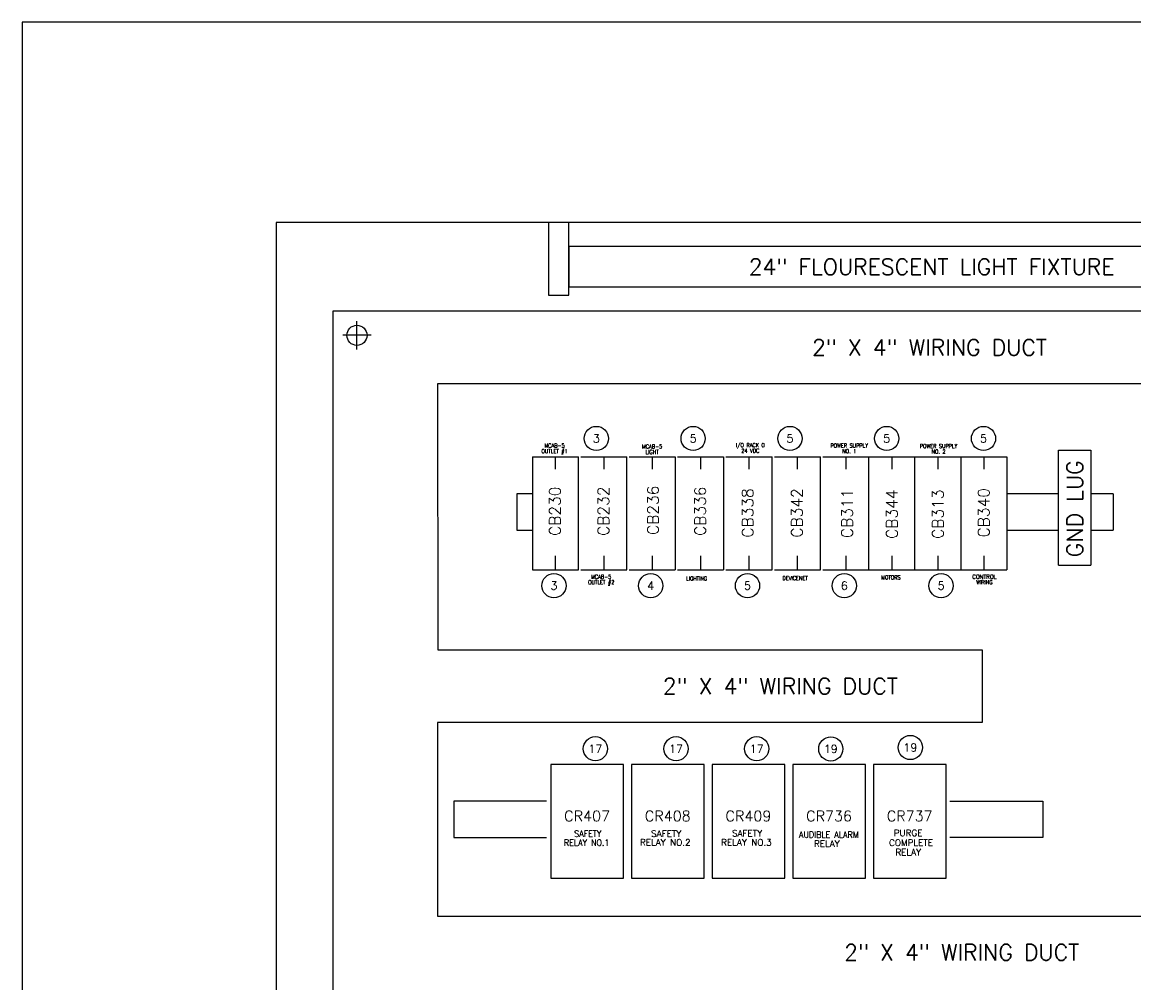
# Model space of a CAD drawing. Header units: inches. Extents: x 0 to 120, y 0 to 76.
# Tile 2 of 4: x 0 to 34, y 46 to 76. Entities that reach past the tile are written whole.
import ezdxf
from ezdxf.enums import TextEntityAlignment as Align

# ---------------------------------------------------------------- set-up
doc = ezdxf.new("R2010")
doc.units = ezdxf.units.IN
doc.header["$MEASUREMENT"] = 0
doc.linetypes.add('CENTER', pattern=[2, 1.25, -0.25, 0.25, -0.25])
for name, color, linetype in [('CL', 7, 'Continuous'), ('PBAL', 7, 'Continuous'), ('PDESC', 1, 'Continuous'), ('PITEM', 1, 'Continuous'), ('PSYMS', 7, 'Continuous'), ('PTAG', 30, 'Continuous')]:
    doc.layers.add(name, color=color, linetype=linetype)
doc.layers.add('Viewports', color=3, linetype='Continuous', plot=False)
doc.styles.add('LEGACY', font='romans.shx')
doc.styles.add('ROMANS', font='ROMANS.SHX')
doc.styles.add('WD', font='romans.shx')

# ---------------------------------------------------------------- blocks, each defined once
blk = doc.blocks.new('WD_PTAG')
at = {"style": 'LEGACY', "width": 0.9}
for tag, flags, p in [('P_ITEM', 9, (0, 0.374)), ('P_TAG1', 8, (0, 0.202)), ('DESC1', 8, (0, 0))]:
    blk.add_attdef(tag, text='', height=0.125, dxfattribs=dict(at, flags=flags)).set_placement(p, align=Align.CENTER)
at = {"style": 'LEGACY', "width": 0.7}
blk.add_attdef('LOC', text='', height=0.0625, dxfattribs=at).set_placement((0, 0.359), align=Align.CENTER)
at = {"style": 'LEGACY', "width": 0.9, "flags": 8}
blk.add_attdef('DESC2', text='', height=0.125, dxfattribs=at).set_placement((0.001, -0.047), align=Align.TOP_CENTER)
at = {"linetype": 'Continuous', "style": 'LEGACY', "flags": 1}
for tag, p in [('P_MFG', (-0.016, -0.297)), ('P_CAT', (-0.016, -0.231))]:
    blk.add_attdef(tag, text='', height=0.05, dxfattribs=at).set_placement(p, align=Align.MIDDLE)
at = {"linetype": 'Continuous', "style": 'LEGACY', "flags": 9}
for tag, p in [('P_ASSYCODE', (-0.016, -0.344)), ('WDBLKNAM', (-0.016, -0.197)), ('RATING10', (-0.016, -0.5)), ('RATING12', (-0.016, -0.516)), ('RATING11', (-0.016, -0.531)), ('RATING1', (-0.016, -0.359)), ('RATING2', (-0.016, -0.375)), ('RATING4', (-0.016, -0.391)), ('RATING3', (-0.016, -0.406)), ('RATING8', (-0.016, -0.422)), ('RATING7', (-0.016, -0.438)), ('RATING6', (-0.016, -0.453)), ('RATING5', (-0.016, -0.469)), ('RATING9', (-0.016, -0.484))]:
    blk.add_attdef(tag, text='', height=0.01, dxfattribs=at).set_placement(p, align=Align.CENTER)
blk = doc.blocks.new('PNLB56')
at = {"layer": 'PBAL'}
blk.add_circle((0, 0), 0.375, dxfattribs=at)
at = {"layer": 'PITEM', "style": 'LEGACY'}
blk.add_attdef('B_ITEM', text='', height=0.25, dxfattribs=at).set_placement((0, 0), align=Align.MIDDLE)
blk = doc.blocks.new('PNLB65')
at = {"layer": 'PBAL'}
blk.add_circle((0, 0), 0.375, dxfattribs=at)
at = {"layer": 'PITEM', "style": 'LEGACY'}
blk.add_attdef('B_ITEM', text='', height=0.25, dxfattribs=at).set_placement((0, 0), align=Align.MIDDLE)
blk = doc.blocks.new('PNLB74')
at = {"layer": 'PBAL'}
blk.add_circle((0, 0), 0.375, dxfattribs=at)
at = {"layer": 'PITEM', "style": 'LEGACY'}
blk.add_attdef('B_ITEM', text='', height=0.25, dxfattribs=at).set_placement((0, 0), align=Align.MIDDLE)
blk = doc.blocks.new('PNLB83')
at = {"layer": 'PBAL'}
blk.add_circle((0, 0), 0.375, dxfattribs=at)
at = {"layer": 'PITEM', "style": 'LEGACY'}
blk.add_attdef('B_ITEM', text='', height=0.25, dxfattribs=at).set_placement((0, 0), align=Align.MIDDLE)
blk = doc.blocks.new('PNLB92')
at = {"layer": 'PBAL'}
blk.add_circle((0, 0), 0.375, dxfattribs=at)
at = {"layer": 'PITEM', "style": 'LEGACY'}
blk.add_attdef('B_ITEM', text='', height=0.25, dxfattribs=at).set_placement((0, 0), align=Align.MIDDLE)
blk = doc.blocks.new('PNLBA1')
at = {"layer": 'PBAL'}
blk.add_circle((0, 0), 0.375, dxfattribs=at)
at = {"layer": 'PITEM', "style": 'LEGACY'}
blk.add_attdef('B_ITEM', text='', height=0.25, dxfattribs=at).set_placement((0, 0), align=Align.MIDDLE)
blk = doc.blocks.new('PNLBB0')
at = {"layer": 'PBAL'}
blk.add_circle((0, 0), 0.375, dxfattribs=at)
at = {"layer": 'PITEM', "style": 'LEGACY'}
blk.add_attdef('B_ITEM', text='', height=0.25, dxfattribs=at).set_placement((0, 0), align=Align.MIDDLE)
blk = doc.blocks.new('PNLBBF')
at = {"layer": 'PBAL'}
blk.add_circle((0, 0), 0.375, dxfattribs=at)
at = {"layer": 'PITEM', "style": 'LEGACY'}
blk.add_attdef('B_ITEM', text='', height=0.25, dxfattribs=at).set_placement((0, 0), align=Align.MIDDLE)
blk = doc.blocks.new('PNLBCE')
at = {"layer": 'PBAL'}
blk.add_circle((0, 0), 0.375, dxfattribs=at)
at = {"layer": 'PITEM', "style": 'LEGACY'}
blk.add_attdef('B_ITEM', text='', height=0.25, dxfattribs=at).set_placement((0, 0), align=Align.MIDDLE)
blk = doc.blocks.new('PNLBDD')
at = {"layer": 'PBAL'}
blk.add_circle((0, 0), 0.375, dxfattribs=at)
at = {"layer": 'PITEM', "style": 'LEGACY'}
blk.add_attdef('B_ITEM', text='', height=0.25, dxfattribs=at).set_placement((0, 0), align=Align.MIDDLE)
blk = doc.blocks.new('PNLCC5')
at = {"layer": 'PBAL'}
blk.add_circle((0, 0), 0.375, dxfattribs=at)
at = {"layer": 'PITEM', "style": 'LEGACY'}
blk.add_attdef('B_ITEM', text='', height=0.25, dxfattribs=at).set_placement((0, 0), align=Align.MIDDLE)
blk = doc.blocks.new('PNLCD4')
at = {"layer": 'PBAL'}
blk.add_circle((0, 0), 0.375, dxfattribs=at)
at = {"layer": 'PITEM', "style": 'LEGACY'}
blk.add_attdef('B_ITEM', text='', height=0.25, dxfattribs=at).set_placement((0, 0), align=Align.MIDDLE)
blk = doc.blocks.new('PNLCE3')
at = {"layer": 'PBAL'}
blk.add_circle((0, 0), 0.375, dxfattribs=at)
at = {"layer": 'PITEM', "style": 'LEGACY'}
blk.add_attdef('B_ITEM', text='', height=0.25, dxfattribs=at).set_placement((0, 0), align=Align.MIDDLE)
blk = doc.blocks.new('PNLCF2')
at = {"layer": 'PBAL'}
blk.add_circle((0, 0), 0.375, dxfattribs=at)
at = {"layer": 'PITEM', "style": 'LEGACY'}
blk.add_attdef('B_ITEM', text='', height=0.25, dxfattribs=at).set_placement((0, 0), align=Align.MIDDLE)
blk = doc.blocks.new('PNLD01')
at = {"layer": 'PBAL'}
blk.add_circle((0, 0), 0.375, dxfattribs=at)
at = {"layer": 'PITEM', "style": 'LEGACY'}
blk.add_attdef('B_ITEM', text='', height=0.25, dxfattribs=at).set_placement((0, 0), align=Align.MIDDLE)
blk = doc.blocks.new('ABCRA040')
for p, q in [((2.25, 3.53125), (0, 3.53125)), ((0, 3.53125), (0, 0)), ((2.25, 0), (2.25, 3.53125)), ((0, 0), (2.25, 0))]:
    blk.add_line(p, q)

msp = doc.modelspace()

# ---------------------------------------------------------------- linework, layer by layer
at = {"color": 4}
for p, q in [((59.5, 69.875), (7.875, 69.875)), ((7.875, 69.875), (7.875, 8.375)), ((57.125, 67.125), (9.625, 67.125)), ((9.625, 67.125), (9.625, 10.125)), ((57.125, 64.875), (12.875, 64.875)), ((12.875, 64.875), (12.881, 56.625)), ((12.881, 56.625), (29.752, 56.625)), ((29.752, 56.625), (29.752, 54.375)), ((12.875, 54.375), (12.877, 48.375)), ((29.752, 54.375), (12.875, 54.375)), ((12.877, 48.375), (57.125, 48.375))]:
    msp.add_line(p, q, dxfattribs=at)
for p, q in [((16.312, 69.875), (16.312, 67.625)), ((16.938, 67.625), (16.938, 69.875)), ((50.438, 69.125), (16.938, 69.125)), ((16.938, 69.125), (16.938, 67.875)), ((16.938, 67.875), (50.438, 67.875)), ((16.312, 67.625), (16.938, 67.625)), ((32.125, 59.25), (32.125, 62.812)), ((32.125, 62.812), (33.125, 62.812)), ((33.125, 62.812), (33.125, 59.25)), ((15.814, 62.609), (15.814, 59.109)), ((15.814, 62.609), (17.242, 62.609)), ((16.524, 62.609), (16.524, 62.226)), ((17.234, 62.609), (17.234, 59.109)), ((17.314, 62.609), (18.742, 62.609)), ((18.024, 62.609), (18.024, 62.226)), ((18.734, 62.609), (18.734, 59.109)), ((18.814, 62.609), (20.242, 62.609)), ((19.524, 62.609), (19.524, 62.226)), ((20.234, 62.609), (20.234, 59.109)), ((20.314, 62.609), (21.742, 62.609)), ((21.024, 62.609), (21.024, 62.226)), ((21.734, 62.609), (21.734, 59.109)), ((21.814, 62.609), (23.242, 62.609)), ((22.524, 62.609), (22.524, 62.226)), ((23.234, 62.609), (23.234, 59.109)), ((23.314, 62.609), (24.742, 62.609)), ((24.024, 62.609), (24.024, 62.226)), ((24.734, 62.609), (24.734, 59.109)), ((24.814, 62.609), (26.242, 62.609)), ((25.524, 62.609), (25.524, 62.226)), ((26.234, 62.609), (26.234, 59.109)), ((26.242, 62.609), (27.669, 62.609)), ((26.952, 62.609), (26.952, 62.226)), ((27.662, 62.609), (27.662, 59.109)), ((27.669, 62.609), (29.097, 62.609)), ((28.379, 62.609), (28.379, 62.226)), ((29.089, 62.609), (29.089, 59.109)), ((29.097, 62.609), (30.524, 62.609)), ((29.807, 62.609), (29.807, 62.226)), ((30.517, 62.609), (30.517, 59.109)), ((15.335, 61.457), (15.335, 60.332)), ((15.814, 61.457), (15.335, 61.457)), ((32.125, 61.457), (30.517, 61.457)), ((33.814, 61.457), (33.125, 61.457)), ((15.335, 60.332), (15.814, 60.332)), ((30.517, 60.332), (32.125, 60.332)), ((33.125, 60.332), (33.814, 60.332)), ((16.524, 59.538), (16.524, 59.109)), ((18.024, 59.538), (18.024, 59.109)), ((19.524, 59.538), (19.524, 59.109)), ((21.024, 59.538), (21.024, 59.109)), ((22.524, 59.538), (22.524, 59.109)), ((24.024, 59.538), (24.024, 59.109)), ((25.524, 59.538), (25.524, 59.109)), ((26.952, 59.538), (26.952, 59.109)), ((28.379, 59.538), (28.379, 59.109)), ((29.807, 59.538), (29.807, 59.109)), ((15.814, 59.109), (17.242, 59.109)), ((17.314, 59.109), (18.742, 59.109)), ((18.814, 59.109), (20.242, 59.109)), ((20.314, 59.109), (21.742, 59.109)), ((21.814, 59.109), (23.242, 59.109)), ((23.314, 59.109), (24.742, 59.109)), ((24.814, 59.109), (26.242, 59.109)), ((26.242, 59.109), (27.669, 59.109)), ((27.669, 59.109), (29.097, 59.109)), ((29.097, 59.109), (30.524, 59.109)), ((13.375, 51.938), (13.375, 50.812)), ((16.25, 51.938), (13.375, 51.938)), ((28.75, 51.938), (31.635, 51.938)), ((13.375, 50.812), (16.25, 50.812)), ((31.635, 50.812), (28.75, 50.812)), ((14.111, 48.375), (14.691, 48.375)), ((15.236, 48.375), (15.816, 48.375))]:
    msp.add_line(p, q)
msp.add_circle((10.375, 66.375), 0.312)
at = {"layer": 'CL', "linetype": 'CENTER'}
for p, q in [((10.375, 65.938), (10.375, 66.812)), ((10.812, 66.375), (9.938, 66.375))]:
    msp.add_line(p, q, dxfattribs=at)
at = {"layer": 'PSYMS'}
for p, q in [((33.814, 61.457), (33.814, 60.332)), ((32.125, 59.25), (33.125, 59.25)), ((31.635, 51.938), (31.635, 50.812))]:
    msp.add_line(p, q, dxfattribs=at)
at = {"layer": 'Viewports'}
msp.add_lwpolyline([(0, 0), (120, 0), (120, 76.08), (0, 76.08)], close=True, dxfattribs=at)

# ---------------------------------------------------------------- block references
at = {"layer": 'PBAL'}
for name, p, values in [('PNLB56', (17.796, 63.178), {'B_ITEM': '3'}), ('PNLB65', (20.796, 63.178), {'B_ITEM': '5'}), ('PNLB74', (23.796, 63.178), {'B_ITEM': '5'}), ('PNLB83', (26.796, 63.178), {'B_ITEM': '5'}), ('PNLB92', (29.796, 63.178), {'B_ITEM': '5'}), ('PNLBA1', (16.481, 58.615), {'B_ITEM': '3'}), ('PNLBB0', (19.481, 58.615), {'B_ITEM': '4'}), ('PNLBBF', (22.481, 58.615), {'B_ITEM': '5'}), ('PNLBCE', (25.481, 58.615), {'B_ITEM': '6'}), ('PNLBDD', (28.481, 58.615), {'B_ITEM': '5'}), ('PNLCC5', (17.766, 53.56), {'B_ITEM': '17'}), ('PNLCD4', (20.266, 53.56), {'B_ITEM': '17'}), ('PNLCE3', (22.766, 53.56), {'B_ITEM': '17'}), ('PNLCF2', (25.063, 53.555), {'B_ITEM': '19'}), ('PNLD01', (27.528, 53.599), {'B_ITEM': '19'})]:
    msp.add_blockref(name, p, dxfattribs=at).add_auto_attribs(values)
at = {"layer": 'PSYMS'}
ref = msp.add_blockref('WD_PTAG', (16.593, 63.988), dxfattribs=at)
ref.add_attrib('P_TAG1', 'CB230', dxfattribs={"layer": 'PTAG', "height": 0.35, "rotation": 90, "style": 'WD', "flags": 8}).set_placement((16.688, 60.922), align=Align.CENTER)
ref.add_attrib('DESC1', 'MCAB-5', dxfattribs={"layer": 'PDESC', "height": 0.125, "style": 'WD', "width": 0.9, "flags": 8}).set_placement((16.499, 62.894), align=Align.CENTER)
ref.add_attrib('DESC2', 'OUTLET #1', dxfattribs={"layer": 'PDESC', "height": 0.125, "style": 'WD', "width": 0.9, "flags": 8}).set_placement((16.5, 62.847), align=Align.TOP_CENTER)
ref = msp.add_blockref('WD_PTAG', (24.093, 65.988), dxfattribs=at)
ref.add_attrib('P_TAG1', 'CB236', dxfattribs={"layer": 'PTAG', "height": 0.35, "rotation": 90, "style": 'WD', "flags": 8}).set_placement((19.727, 60.95), align=Align.CENTER)
ref.add_attrib('DESC1', 'MCAB-5', dxfattribs={"layer": 'PDESC', "height": 0.125, "style": 'WD', "width": 0.9, "flags": 8}).set_placement((19.524, 62.868), align=Align.CENTER)
ref.add_attrib('DESC2', 'LIGHT', dxfattribs={"layer": 'PDESC', "height": 0.125, "style": 'WD', "width": 0.9, "flags": 8}).set_placement((19.525, 62.821), align=Align.TOP_CENTER)
ref = msp.add_blockref('WD_PTAG', (23.093, 63.988), dxfattribs=at)
ref.add_attrib('P_TAG1', 'CB338', dxfattribs={"layer": 'PTAG', "height": 0.35, "rotation": 90, "style": 'WD', "flags": 8}).set_placement((22.661, 60.868), align=Align.CENTER)
ref.add_attrib('DESC1', 'I/O RACK 0', dxfattribs={"layer": 'PDESC', "height": 0.125, "style": 'WD', "width": 0.9, "flags": 8}).set_placement((22.566, 62.908), align=Align.CENTER)
ref.add_attrib('DESC2', '24 VDC', dxfattribs={"layer": 'PDESC', "height": 0.125, "style": 'WD', "width": 0.9, "flags": 8}).set_placement((22.567, 62.861), align=Align.TOP_CENTER)
ref = msp.add_blockref('WD_PTAG', (25.593, 63.988), dxfattribs=at)
ref.add_attrib('P_TAG1', 'CB311', dxfattribs={"layer": 'PTAG', "height": 0.35, "rotation": 90, "style": 'WD', "flags": 8}).set_placement((25.742, 60.855), align=Align.CENTER)
ref.add_attrib('DESC1', 'POWER SUPPLY', dxfattribs={"layer": 'PDESC', "height": 0.125, "style": 'WD', "width": 0.9, "flags": 8}).set_placement((25.634, 62.894), align=Align.CENTER)
ref.add_attrib('DESC2', 'NO. 1', dxfattribs={"layer": 'PDESC', "height": 0.125, "style": 'WD', "width": 0.9, "flags": 8}).set_placement((25.635, 62.847), align=Align.TOP_CENTER)
ref = msp.add_blockref('WD_PTAG', (31.593, 63.988), dxfattribs=at)
ref.add_attrib('P_TAG1', 'CB313', dxfattribs={"layer": 'PTAG', "height": 0.35, "rotation": 90, "style": 'WD', "flags": 8}).set_placement((28.559, 60.83), align=Align.CENTER)
ref.add_attrib('DESC1', 'POWER SUPPLY', dxfattribs={"layer": 'PDESC', "height": 0.125, "style": 'WD', "width": 0.9, "flags": 8}).set_placement((28.403, 62.88), align=Align.CENTER)
ref.add_attrib('DESC2', 'NO. 2', dxfattribs={"layer": 'PDESC', "height": 0.125, "style": 'WD', "width": 0.9, "flags": 8}).set_placement((28.404, 62.833), align=Align.TOP_CENTER)
ref = msp.add_blockref('WD_PTAG', (18.093, 63.988), dxfattribs=at)
ref.add_attrib('P_TAG1', 'CB232', dxfattribs={"layer": 'PTAG', "height": 0.35, "rotation": 90, "style": 'WD', "flags": 8}).set_placement((18.188, 60.922), align=Align.CENTER)
ref.add_attrib('DESC1', 'MCAB-5', dxfattribs={"layer": 'PDESC', "height": 0.125, "style": 'WD', "width": 0.9, "flags": 8}).set_placement((17.945, 58.829), align=Align.CENTER)
ref.add_attrib('DESC2', 'OUTLET #2', dxfattribs={"layer": 'PDESC', "height": 0.125, "style": 'WD', "width": 0.9, "flags": 8}).set_placement((17.946, 58.782), align=Align.TOP_CENTER)
ref = msp.add_blockref('WD_PTAG', (21.093, 63.988), dxfattribs=at)
ref.add_attrib('P_TAG1', 'CB336', dxfattribs={"layer": 'PTAG', "height": 0.35, "rotation": 90, "style": 'WD', "flags": 8}).set_placement((21.188, 60.922), align=Align.CENTER)
ref.add_attrib('DESC1', 'LIGHTING', dxfattribs={"layer": 'PDESC', "height": 0.125, "style": 'WD', "width": 0.9, "flags": 8}).set_placement((20.904, 58.775), align=Align.CENTER)
ref = msp.add_blockref('WD_PTAG', (24.093, 63.988), dxfattribs=at)
ref.add_attrib('P_TAG1', 'CB342', dxfattribs={"layer": 'PTAG', "height": 0.35, "rotation": 90, "style": 'WD', "flags": 8}).set_placement((24.188, 60.868), align=Align.CENTER)
ref.add_attrib('DESC1', 'DEVICENET', dxfattribs={"layer": 'PDESC', "height": 0.125, "style": 'WD', "width": 0.9, "flags": 8}).set_placement((23.958, 58.788), align=Align.CENTER)
ref = msp.add_blockref('WD_PTAG', (29.093, 63.988), dxfattribs=at)
ref.add_attrib('P_TAG1', 'CB344', dxfattribs={"layer": 'PTAG', "height": 0.35, "rotation": 90, "style": 'WD', "flags": 8}).set_placement((27.134, 60.83), align=Align.CENTER)
ref.add_attrib('DESC1', 'MOTORS', dxfattribs={"layer": 'PDESC', "height": 0.125, "style": 'WD', "width": 0.9, "flags": 8}).set_placement((26.926, 58.808), align=Align.CENTER)
ref = msp.add_blockref('WD_PTAG', (29.977, 60.673), dxfattribs=at)
ref.add_attrib('P_TAG1', 'CB340', dxfattribs={"layer": 'PTAG', "height": 0.35, "rotation": 90, "style": 'WD', "flags": 8}).set_placement((29.977, 60.875), align=Align.CENTER)
ref.add_attrib('DESC1', 'CONTROL', dxfattribs={"layer": 'PDESC', "height": 0.125, "style": 'WD', "flags": 8}).set_placement((29.823, 58.83), align=Align.CENTER)
ref.add_attrib('DESC2', 'WIRING', dxfattribs={"layer": 'PDESC', "height": 0.125, "style": 'WD', "width": 0.9, "flags": 8}).set_placement((29.824, 58.783), align=Align.TOP_CENTER)
ref = msp.add_blockref('ABCRA040', (16.384, 49.546), dxfattribs=at)
ref.add_attrib('P_TAG1', 'CR407', dxfattribs={"layer": 'PTAG', "height": 0.325, "style": 'WD'}).set_placement((17.509, 51.312), align=Align.CENTER)
ref.add_attrib('DESC1', 'SAFETY', dxfattribs={"layer": 'PDESC', "height": 0.2, "style": 'WD', "width": 0.9}).set_placement((17.53, 50.827), align=Align.CENTER)
ref.add_attrib('DESC2', 'RELAY NO.1', dxfattribs={"layer": 'PDESC', "height": 0.2, "style": 'WD', "width": 0.9}).set_placement((17.496, 50.55), align=Align.CENTER)
ref = msp.add_blockref('ABCRA040', (18.884, 49.546), dxfattribs=at)
ref.add_attrib('P_TAG1', 'CR408', dxfattribs={"layer": 'PTAG', "height": 0.325, "style": 'WD'}).set_placement((20.009, 51.312), align=Align.CENTER)
ref.add_attrib('DESC1', 'SAFETY', dxfattribs={"layer": 'PDESC', "height": 0.2, "style": 'WD'}).set_placement((19.962, 50.83), align=Align.CENTER)
ref.add_attrib('DESC2', 'RELAY NO.2', dxfattribs={"layer": 'PDESC', "height": 0.2, "style": 'WD'}).set_placement((19.932, 50.557), align=Align.CENTER)
ref = msp.add_blockref('ABCRA040', (21.384, 49.546), dxfattribs=at)
ref.add_attrib('P_TAG1', 'CR409', dxfattribs={"layer": 'PTAG', "height": 0.325, "style": 'WD'}).set_placement((22.509, 51.312), align=Align.CENTER)
ref.add_attrib('DESC1', 'SAFETY', dxfattribs={"layer": 'PDESC', "height": 0.2, "style": 'WD'}).set_placement((22.468, 50.84), align=Align.CENTER)
ref.add_attrib('DESC2', 'RELAY NO.3', dxfattribs={"layer": 'PDESC', "height": 0.2, "style": 'WD'}).set_placement((22.448, 50.557), align=Align.CENTER)
ref = msp.add_blockref('ABCRA040', (23.884, 49.546), dxfattribs=at)
ref.add_attrib('P_TAG1', 'CR736', dxfattribs={"layer": 'PTAG', "height": 0.325, "style": 'WD'}).set_placement((25.009, 51.312), align=Align.CENTER)
ref.add_attrib('DESC1', 'AUDIBLE ALARM', dxfattribs={"layer": 'PDESC', "height": 0.2, "style": 'WD', "width": 0.9}).set_placement((25.004, 50.799), align=Align.CENTER)
ref.add_attrib('DESC2', 'RELAY', dxfattribs={"layer": 'PDESC', "height": 0.2, "style": 'WD'}).set_placement((24.94, 50.517), align=Align.CENTER)
ref = msp.add_blockref('ABCRA040', (26.384, 49.546), dxfattribs=at)
ref.add_attrib('P_TAG1', 'CR737', dxfattribs={"layer": 'PTAG', "height": 0.325, "style": 'WD'}).set_placement((27.509, 51.312), align=Align.CENTER)
ref.add_attrib('DESC1', 'PURGE', dxfattribs={"layer": 'PDESC', "height": 0.2, "style": 'WD'}).set_placement((27.459, 50.85), align=Align.CENTER)
ref.add_attrib('DESC2', 'COMPLETE', dxfattribs={"layer": 'PDESC', "height": 0.2, "style": 'WD'}).set_placement((27.55, 50.547), align=Align.CENTER)
ref.add_attrib('DESC3', 'RELAY', (27.065, 50.254), dxfattribs={"layer": 'PDESC', "height": 0.2, "style": 'WD'})

# ---------------------------------------------------------------- texts
at = {"style": 'ROMANS'}
for s, p in [('24" FLOURESCENT LIGHT FIXTURE', (28.187, 68.25)), ('2" X 4" WIRING DUCT', (28.122, 65.75)), ('2" X 4" WIRING DUCT', (23.499, 55.25)), ('2" X 4" WIRING DUCT', (29.122, 47))]:
    msp.add_text(s, height=0.5, dxfattribs=at).set_placement(p, align=Align.CENTER)
msp.add_text('GND LUG', height=0.5, rotation=90, dxfattribs=at).set_placement((32.875, 61), align=Align.CENTER)

doc.saveas('drawing.dxf')
